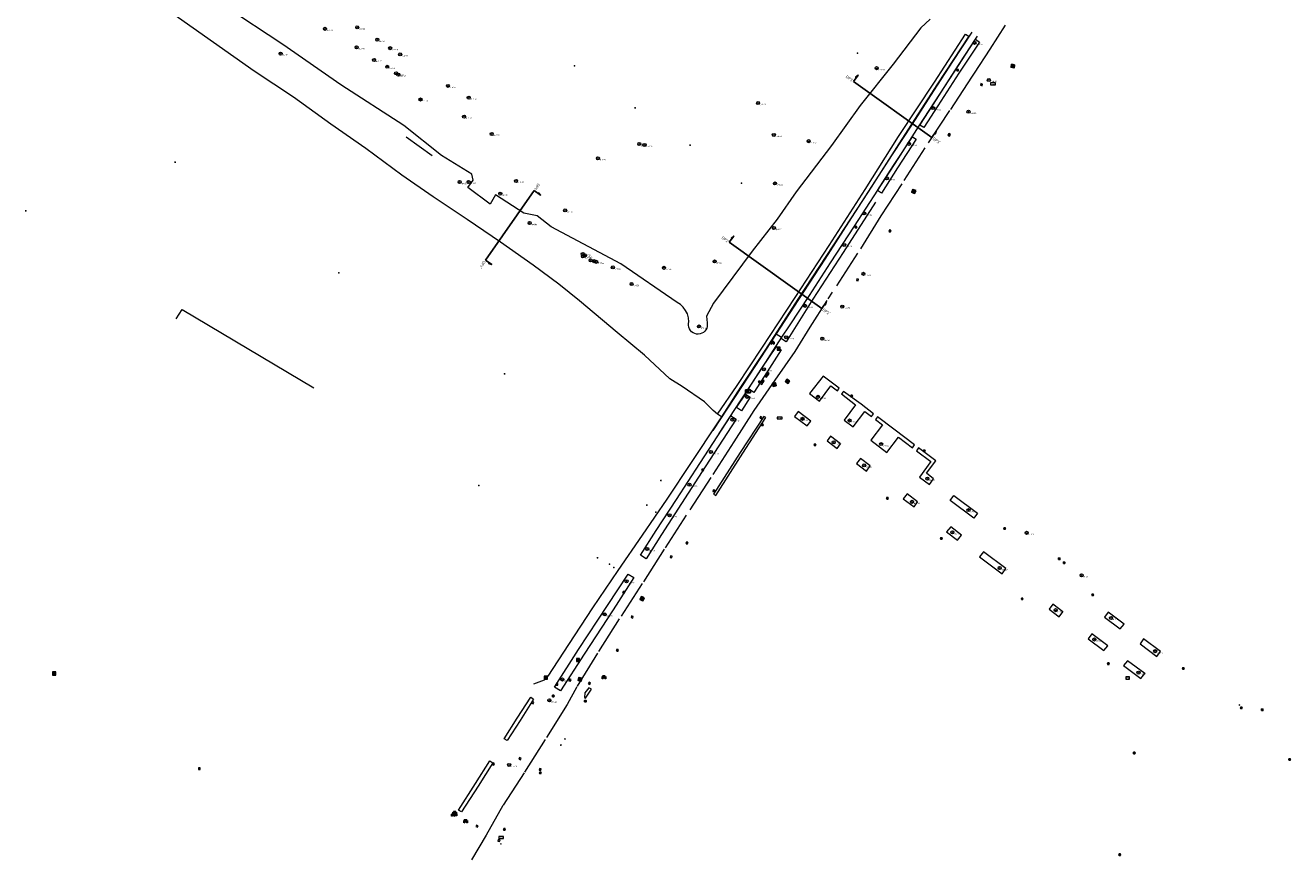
# Model space of a CAD drawing. Header units: metres. Extents: x 201324 to 204859, y 395661 to 398070.
# Tile 20 of 30: x 203459 to 203786, y 395825 to 396041. Entities that reach past the tile are written whole.
import ezdxf
from ezdxf.enums import TextEntityAlignment as Align

# ---------------------------------------------------------------- set-up
doc = ezdxf.new("R2010")
doc.units = ezdxf.units.M
doc.linetypes.add('AM-AS', pattern=[16, 10, -2, 2, -2])
doc.layers.add('B-ME-AL-PROFIELLOCATIE-S', color=7, linetype='Continuous')
for name, color, linetype, lineweight in [('B-ME-AM-AS_WEG-G', 10, 'AM-AS', 18), ('B-ME-GR-BOMENRIJ-G', 80, 'Continuous', 13), ('B-ME-GR-BOOM-S', 90, 'Continuous', 25), ('B-ME-GW-TALUD_KRUIN-G', 90, 'Continuous', 18), ('B-ME-GW-WATERGANG_SLOOT-G', 90, 'Continuous', 18), ('B-ME-IE-MEUBILAIR_WEGMEUBILAIR_LICHTMAST-S', 7, 'Continuous', 25), ('B-ME-IE-MEUBILAIR_WEGMEUBILAIR_PAAL-S', 7, 'Continuous', 25), ('B-ME-IE-MEUBILAIR_WEGMEUBILAIR_VERKEERSBORD-S', 7, 'Continuous', 25), ('B-ME-IE-TERREINAFSCHEIDING_KUNSTMATIG_HEKWERK-G', 20, 'IE-TERREINAFSCHEIDING-KUNSTMATIG', 18), ('B-ME-IE-TERREINAFSCHEIDING_NATUURLIJK_HAAG-G', 60, 'IE-TERREINAFSCHEIDING-NATUURLIJK-HAAG', 18), ('B-ME-KL-DATA-S', 90, 'Continuous', 25), ('B-ME-KL-ET_LS_SR_KAST-S', 190, 'Continuous', 25), ('B-ME-KL-WATER_KABELBED-S', 170, 'Continuous', 25), ('B-ME-OG-HOOGTEPUNT-S', 7, 'Continuous', 25), ('B-ME-RI-GWA_RIOOLPUT_INSPECTIEPUT-S', 30, 'Continuous', 25), ('B-ME-RI-HWA_HULPSTUK-S', 150, 'Continuous', 25), ('B-ME-RI-HWA_KOLK-S', 150, 'Continuous', 25), ('B-ME-VH-KANTVERHARDING-G', 60, 'Continuous', 18)]:
    doc.layers.add(name, color=color, linetype=linetype, lineweight=lineweight)
doc.styles.add('NLCS-ISO', font='txt', dxfattribs={"height": 1.8})
doc.styles.add('NLCS-ISO-ANNOTATIVE-T18', font='txt', dxfattribs={"height": 1.8})
doc.linetypes.add('IE-TERREINAFSCHEIDING-KUNSTMATIG', pattern='A,4,[82,NLCS.SHX,S=0.75,R=90,X=0,Y=0],4,-2', length=10)
doc.linetypes.add('IE-TERREINAFSCHEIDING-NATUURLIJK-HAAG', pattern='A,7,-1.5,[67,NLCS.SHX,S=0.75,R=45,X=0,Y=0],-1.5', length=10)

# ---------------------------------------------------------------- blocks, each defined once
blk = doc.blocks.new('SOG-HOOGTEPUNT-SO')
for p, q in [((-0.5, 0), (0.5, 0)), ((0, 0.5), (0, -0.5))]:
    blk.add_line(p, q)
blk = doc.blocks.new('SIE-WEG_VERKEERSBORD_INFORMATIE-SO')
at = {"linetype": 'ByBlock', "lineweight": 18}
h = blk.add_hatch(color=0, dxfattribs=at)
h.dxf.hatch_style = 1
h.paths.add_polyline_path([(0.3, 0.5), (-0.8, 0.5), (-0.8, 0.2), (-0.3, 0.2), (-0.3, -1.6), (0.3, -1.6)])
h = blk.add_hatch(color=0, dxfattribs=at)
h.dxf.hatch_style = 1
edge = h.paths.add_edge_path()
edge.add_arc((0, 1.2), 0.373, 0, 360)
at = {"color": 0, "linetype": 'ByBlock', "lineweight": 18}
for points in [[(-2, -2), (2, -2), (2, 2), (-2, 2)], [(0.3, 0.5), (-0.8, 0.5), (-0.8, 0.2), (-0.3, 0.2), (-0.3, -1.6), (0.3, -1.6)]]:
    blk.add_lwpolyline(points, close=True, dxfattribs=at)
blk.add_circle((0, 1.2), 0.373, dxfattribs=at)
blk = doc.blocks.new('SIE-WEG_VERKEERSBORD-SO')
at = {"color": 0, "linetype": 'ByBlock', "lineweight": 18}
blk.add_lwpolyline([(-1.125, -1.125), (1.125, -1.125), (1.125, 1.125), (-1.125, 1.125)], close=True, dxfattribs=at)
at = {"color": 0, "linetype": 'ByBlock', "lineweight": 18, "style": 'NLCS-ISO'}
blk.add_text('vb', height=1.5, dxfattribs=at).set_placement((0, 0), align=Align.MIDDLE_CENTER)
blk = doc.blocks.new('SGR-BOOM_NUMMER-SO')
at = {"linetype": 'ByBlock', "lineweight": 18}
h = blk.add_hatch(color=0, dxfattribs=at)
h.dxf.hatch_style = 1
edge = h.paths.add_edge_path()
edge.add_arc((0, 0), 0.25, 0, 360)
at = {"color": 0, "linetype": 'ByBlock', "lineweight": 18}
for radius in [2, 0.25]:
    blk.add_circle((0, 0), radius, dxfattribs=at)
at = {"color": 0, "linetype": 'ByBlock', "lineweight": -2, "style": 'NLCS-ISO-ANNOTATIVE-T18'}
for tag, p in [('SOORT', (2.5, -2.8)), ('DIAMETER', (2.5, -5.3))]:
    blk.add_attdef(tag, p, '', height=1.8, dxfattribs=at)
blk = doc.blocks.new('SRI-KOLK-SO')
at = {"color": 0, "linetype": 'ByBlock', "lineweight": 18}
blk.add_lwpolyline([(-1.125, -1.125), (1.125, -1.125), (1.125, 1.125), (-1.125, 1.125)], close=True, dxfattribs=at)
at = {"color": 0, "linetype": 'ByBlock', "lineweight": 18, "style": 'NLCS-ISO'}
blk.add_text('k', height=1.5, dxfattribs=at).set_placement((0, 0), align=Align.MIDDLE_CENTER)
blk = doc.blocks.new('B-SRI-PUT_GWA-SO')
blk.add_line((-1.4, -1.4), (1.4, 1.4))
at = {"lineweight": -3, "flags": 128}
blk.add_lwpolyline([(2, -2), (2, 2), (-2, 2), (-2, -2)], close=True, dxfattribs=at)
at = {"lineweight": -3}
blk.add_circle((0, 0), 2, dxfattribs=at)
blk = doc.blocks.new('B-SIE-WEG_LICHTMAST-SO')
at = {"color": 0, "linetype": 'ByBlock', "lineweight": -2}
for points in [[(-0.8, 0.4), (-1.5, 0.9)], [(-0.8, 0.3), (0.8, 0.3)], [(0, 0.9), (0, 1.8)], [(0.8, 0.4), (1.5, 0.9)], [(-0.8, -0.4), (-1.5, -0.9)], [(-0.8, -0.3), (0.8, -0.3)], [(0, -0.9), (0, -1.8)], [(0.8, -0.4), (1.5, -0.9)]]:
    blk.add_lwpolyline(points, dxfattribs=at)
blk.add_circle((0, 0), 0.875, dxfattribs=at)
at = {"color": 0, "linetype": 'ByBlock', "lineweight": -2, "style": 'NLCS-ISO-ANNOTATIVE-T18'}
blk.add_attdef('SYMBOOL', (2.5, -2.5), '', height=1.8, dxfattribs=at)
blk = doc.blocks.new('SKL-ET_TERREINKAST-SO')
h = blk.add_hatch(color=256)
edge = h.paths.add_edge_path()
edge.add_line((-0.1, 1.2), (-0.7, -0.4))
edge.add_line((-0.7, -0.4), (0.1, -0.1))
edge.add_line((0.1, -0.1), (-0.1, -0.7))
edge.add_line((-0.1, -0.7), (-0.3, -0.6))
edge.add_line((-0.3, -0.6), (-0.1, -1.2))
edge.add_line((-0.1, -1.2), (0.4, -0.8))
edge.add_line((0.4, -0.8), (0.2, -0.8))
edge.add_line((0.2, -0.8), (0.5, 0.4))
edge.add_line((0.5, 0.4), (-0.1, 0.1))
edge.add_line((-0.1, 0.1), (0.4, 1.1))
edge.add_arc((0.3, 1.5), 0.446, 218.3775, 285.2204, ccw=False)
for p, q in [((3.2, 1.8), (-3.2, 1.8)), ((-3.2, 1.8), (-3.2, -1.8)), ((3.2, -1.8), (3.2, 1.8)), ((-3.2, -1.8), (3.2, -1.8))]:
    blk.add_line(p, q)
at = {"flags": 128}
blk.add_lwpolyline([(-0.1, 1.2), (-0.7, -0.4), (0.1, -0.1), (-0.1, -0.7), (-0.3, -0.6), (-0.1, -1.2), (0.4, -0.8), (0.2, -0.8), (0.5, 0.4), (-0.1, 0.1), (0.4, 1.1, -0.300218)], format="xyb", close=True, dxfattribs=at)
at = {"style": 'NLCS-ISO'}
blk.add_attdef('TYPE', text='', height=1.8, dxfattribs=at).set_placement((0, 3.5), align=Align.MIDDLE_CENTER)
blk = doc.blocks.new('SRI-HULP_AFSLUITER_DRIEWEG-SO')
for p, q in [((2.3, 1.4), (-2.3, -1.4)), ((-2.3, 1.4), (2.3, -1.4)), ((2.3, -1.4), (2.3, 1.4))]:
    blk.add_line(p, q)
at = {"ltscale": 0.1}
blk.add_line((-2.3, -1.4), (-2.3, 1.4), dxfattribs=at)
at = {"ltscale": 0.1, "flags": 128}
blk.add_lwpolyline([(0, 0), (-1.4, 2.3), (1.4, 2.3)], close=True, dxfattribs=at)
blk = doc.blocks.new('SKL-WATER_BRANDKRAAN_BRANDPUT-SO')
at = {"color": 0, "linetype": 'ByBlock', "lineweight": 18}
blk.add_ellipse((0, 0), major_axis=(2.5, 0), ratio=0.54, dxfattribs=at)
at = {"color": 0, "linetype": 'ByBlock', "lineweight": 18, "style": 'NLCS-ISO'}
blk.add_text('bk', height=1.5, dxfattribs=at).set_placement((0.2, 0), align=Align.MIDDLE_CENTER)
blk = doc.blocks.new('SIE-WEG_VERKEERSBORD_STRAATNAAM-SO')
at = {"color": 0, "linetype": 'ByBlock', "lineweight": 18}
blk.add_lwpolyline([(-3.2, -1.2), (3.2, -1.2), (3.2, 1.2), (-3.2, 1.2)], close=True, dxfattribs=at)
at = {"color": 0, "linetype": 'ByBlock', "lineweight": 18, "style": 'NLCS-ISO'}
blk.add_text('straat', height=1.5, dxfattribs=at).set_placement((0, 0.2), align=Align.MIDDLE_CENTER)
blk = doc.blocks.new('SIE-WEG_PAAL_HOUT')
for p, q in [((-0.1875, 0.1875), (0.1875, -0.1875)), ((0.1875, 0.1875), (-0.1875, -0.1875))]:
    blk.add_line(p, q)
at = {"flags": 128}
blk.add_lwpolyline([(-0.1875, -0.1875), (0.1875, -0.1875), (0.1875, 0.1875), (-0.1875, 0.1875)], close=True, dxfattribs=at)
blk = doc.blocks.new('SIE-WEG_PAAL_ALGEMEEN_TYPE_01-SO')
h = blk.add_hatch(color=256)
edge = h.paths.add_edge_path()
edge.add_arc((0, 0), 0.188, 0, 360)
at = {"ltscale": 0.5}
blk.add_circle((0, 0), 0.188, dxfattribs=at)
blk = doc.blocks.new('SIE-WEG_PAAL_VAST-SO')
blk.add_hatch(color=256).paths.add_polyline_path([(0.1, 0.1), (-0.1, 0.1), (-0.1, -0.1), (0.1, -0.1)])
at = {"flags": 128}
blk.add_lwpolyline([(0.1, 0.1), (-0.1, 0.1), (-0.1, -0.1), (0.1, -0.1)], close=True, dxfattribs=at)
blk.add_circle((0, 0), 0.188)
blk = doc.blocks.new('SKL-DATA_SIGNAAL_CAIKAST-SO')
at = {"color": 0, "linetype": 'ByBlock', "lineweight": 18}
for points in [[(-2, 2), (2, 2), (2, 1.68), (-2, 1.68)], [(-2, 1.52), (2, 1.52), (2, -2), (-2, -2)]]:
    blk.add_lwpolyline(points, close=True, dxfattribs=at)
at = {"color": 0, "linetype": 'ByBlock', "lineweight": 18, "style": 'NLCS-ISO'}
blk.add_text('cai', height=1.5, dxfattribs=at).set_placement((0, 0), align=Align.MIDDLE_CENTER)
blk = doc.blocks.new('SAL-PROFIEL_LOCATIE_LINKS-SO')
at = {"color": 0, "linetype": 'ByBlock', "lineweight": -2}
blk.add_lwpolyline([(0, 0), (0, 5), (-0.5, 3), (0, 3)], dxfattribs=at)
at = {"color": 0, "linetype": 'ByBlock', "lineweight": -2, "style": 'NLCS-ISO-ANNOTATIVE-T18'}
blk.add_attdef('PROFNUMMER', text='', height=1.8, dxfattribs=at).set_placement((-1, 0), align=Align.MIDDLE_RIGHT)
blk = doc.blocks.new('SAL-PROFIEL_LOCATIE_RECHTS-SO')
at = {"color": 0, "linetype": 'ByBlock', "lineweight": -2}
blk.add_lwpolyline([(0, 0), (0, 5), (0.5, 3), (0, 3)], dxfattribs=at)
at = {"color": 0, "linetype": 'ByBlock', "lineweight": -2, "style": 'NLCS-ISO-ANNOTATIVE-T18'}
blk.add_attdef('PROFNUMMER', text='', height=1.8, dxfattribs=at).set_placement((1, 0), align=Align.MIDDLE_LEFT)

msp = doc.modelspace()

# ---------------------------------------------------------------- linework, layer by layer
at = {"layer": 'B-ME-AL-PROFIELLOCATIE-S'}
for points in [[(203673.35, 396026.04), (203693.58, 396011.59)], [(203590.87, 395997.83), (203578.27, 395979.9)], [(203641.26, 395984.48), (203665.13, 395967.41)]]:
    msp.add_lwpolyline(points, dxfattribs=at)
at = {"layer": 'B-ME-AM-AS_WEG-G'}
msp.add_polyline3d([(203712.53, 396040.56, 14.69), (203708.58, 396034.37, 14.71), (203704.48, 396028.16, 14.67), (203703.82, 396027.14, 14.62), (203698.19, 396018.49, 14.67), (203691.75, 396008.85, 14.7), (203685.83, 395999.62, 14.69), (203680.45, 395991.3, 14.7), (203674.41, 395981.65, 14.72), (203666.44, 395969.44, 14.75), (203662.03, 395962.6, 14.77), (203658.86, 395957.4, 14.73), (203658.22, 395956.32, 14.86), (203653.06, 395948.89, 14.94), (203647.64, 395941.01, 14.89), (203642.47, 395932.92, 14.86), (203636.49, 395923.77, 14.91), (203630.14, 395913.98, 14.92), (203624.48, 395905.21, 14.97), (203618.74, 395896.31, 14.99), (203612.85, 395887.2, 14.99), (203607.24, 395878.35, 15.03), (203601.86, 395869.68, 15.05), (203599.35, 395865.06, 15.1), (203593.7, 395856.07, 15.1), (203588.26, 395847.48, 15.12), (203582.75, 395838.97, 15.16), (203578.48, 395831.37, 15.19), (203574.66, 395825.01, 15.24)], dxfattribs=at)
at = {"layer": 'B-ME-GR-BOMENRIJ-G'}
msp.add_polyline3d([(203557.77, 396011.77, 13.95), (203564.52, 396006.89, 14)], dxfattribs=at)
at = {"layer": 'B-ME-GW-TALUD_KRUIN-G'}
msp.add_polyline3d([(203639.21, 395939.42, 14.7), (203638.2, 395937.87, 14.71), (203631.38, 395927.57, 14.74), (203625.15, 395918.13, 14.79), (203618.77, 395908.8, 14.82), (203612.47, 395899.68, 14.82), (203605.97, 395890.06, 14.77), (203599.71, 395880.58, 14.79), (203594.39, 395872.39, 14.92), (203593.41, 395871.39, 14.87), (203590.67, 395870.36, 14.85)], dxfattribs=at)
at = {"layer": 'B-ME-GW-WATERGANG_SLOOT-G'}
for points in [[(203693.17, 396042.15, 14.65), (203690.72, 396039.9, 14.57), (203683.63, 396030.47, 14.47), (203675.1, 396019.8, 14.33), (203667.63, 396009.48, 14.39), (203658.58, 395997.53, 14.44), (203653.61, 395990.5, 14.5), (203647.16, 395982.16, 14.23), (203637.17, 395968.75, 14.2), (203635.41, 395965.38, 14.39), (203635.53, 395963.7, 14.4), (203635.59, 395963.24, 14.38), (203635.55, 395962.77, 14.36), (203635.42, 395962.32, 14.34), (203635.21, 395961.9, 14.32), (203634.93, 395961.52, 14.31), (203634.57, 395961.21, 14.29), (203634.17, 395960.98, 14.28), (203633.72, 395960.83, 14.26), (203633.26, 395960.76, 14.25), (203632.79, 395960.79, 14.25), (203632.33, 395960.9, 14.25), (203631.91, 395961.11, 14.25), (203631.53, 395961.38, 14.25), (203631.21, 395961.73, 14.26), (203630.97, 395962.13, 14.28), (203630.8, 395962.57, 14.29), (203630.73, 395963.04, 14.31), (203630.74, 395963.51, 14.32), (203630.85, 395963.97, 14.34), (203630.74, 395964.99, 14.33), (203630.45, 395965.97, 14.3), (203629.99, 395966.88, 14.24), (203629.38, 395967.7, 14.17), (203628.64, 395968.4, 14.08), (203627.78, 395968.95, 13.98), (203613.23, 395978.9, 14.13), (203595.22, 395988.45, 14.26), (203591.66, 395991.29, 14.63), (203588.16, 395992.03, 14.61), (203580.84, 395996.76, 14.89), (203579.5, 395994.38, 14.83), (203573.7, 395998.66, 14.72), (203575.12, 396000.55, 14.7), (203574.78, 396002.09, 14.64), (203566.91, 396006.87, 14.31), (203557.15, 396014.69, 14.28), (203540.94, 396025.16, 14.09), (203525.95, 396035.62, 14.08), (203511, 396045.36, 13.99)], [(203638.19, 395940.05, 14.4), (203637.14, 395941.08, 13.8), (203634.87, 395943.29, 13.14), (203629.06, 395947.28, 13.03), (203625.92, 395949.21, 12.99), (203619.38, 395955.31, 13.2), (203612.32, 395961.18, 13.33), (203602.61, 395969.36, 13.2), (203597.26, 395973.7, 13.37), (203590.61, 395978.56, 13.61), (203582.15, 395984.48, 13.72), (203573.51, 395990.34, 13.59), (203564.75, 395996.19, 13.54), (203556.69, 396001.85, 13.61), (203547.36, 396008.68, 13.53), (203538.36, 396015.02, 13.54), (203528.65, 396021.96, 13.45), (203518.52, 396028.72, 13.39), (203508.03, 396036.11, 13.38), (203497.49, 396043.48, 13.39)]]:
    msp.add_polyline3d(points, dxfattribs=at)
at = {"layer": 'B-ME-IE-TERREINAFSCHEIDING_KUNSTMATIG_HEKWERK-G'}
msp.add_polyline3d([(203498.42, 395964.68, 13.51), (203499.97, 395967.17, 13.62), (203533.95, 395946.93, 13.6)], dxfattribs=at)
at = {"layer": 'B-ME-IE-TERREINAFSCHEIDING_NATUURLIJK_HAAG-G'}
for points in [[(203703.1, 396037.72, 14.52), (203695.03, 396025.4, 14.47), (203685.83, 396011.14, 14.63), (203677.13, 395997.53, 14.62), (203668.01, 395983.6, 14.65), (203659.01, 395969.79, 14.58), (203650.45, 395956.57, 14.66), (203644.16, 395947.04, 14.66), (203639.21, 395939.42, 14.7), (203638.19, 395940.05, 14.4), (203643.31, 395947.51, 14.4), (203649.7, 395957.18, 14.47), (203658.25, 395970.22, 14.46), (203667.08, 395983.62, 14.49), (203676.35, 395998.16, 14.43), (203684.98, 396011.78, 14.24), (203694.24, 396025.89, 14.24), (203702.26, 396038.21, 14.49)], [(203705.87, 396036.22, 14.62), (203700.58, 396028.17, 14.52), (203695.15, 396019.72, 14.57), (203691.56, 396014.1, 14.6), (203690.5, 396014.78, 14.54), (203694.01, 396020.2, 14.56), (203699.54, 396028.74, 14.54), (203704.86, 396036.97, 14.58)], [(203689.54, 396011.11, 14.59), (203684.75, 396003.69, 14.65), (203680.61, 395997.19, 14.64), (203679.57, 395997.86, 14.62), (203683.67, 396004.3, 14.59), (203688.59, 396011.76, 14.58)], [(203654.67, 395956.72, 14.79), (203651.06, 395951.06, 14.72), (203647.59, 395945.7, 14.77), (203646.24, 395946.65, 14.69), (203649.69, 395951.97, 14.73), (203653.42, 395957.58, 14.7)], [(203669.68, 395946.82, 14.8), (203665.51, 395949.91, 14.83), (203661.99, 395945.42, 14.71), (203664.54, 395943.48, 14.69), (203667.48, 395947.38, 14.85), (203669.2, 395946.15, 14.84)], [(203646.65, 395944.48, 14.76), (203644.42, 395940.99, 14.73), (203643.12, 395941.79, 14.74), (203645.42, 395945.27, 14.71)], [(203670.24, 395945.33, 14.85), (203673.86, 395942.51, 14.85), (203670.93, 395938.56, 14.7), (203673.25, 395936.82, 14.73), (203676.25, 395940.81, 14.84), (203678.01, 395939.52, 14.81), (203678.51, 395940.17, 14.79), (203675.3, 395942.64, 14.79), (203670.77, 395945.98, 14.8)], [(203662.35, 395938.31, 14.74), (203659.08, 395940.77, 14.72), (203658.08, 395939.48, 14.76), (203661.39, 395937.08, 14.75)], [(203643.04, 395938.84, 14.77), (203635.06, 395926.51, 14.79), (203628.91, 395916.99, 14.86), (203623.79, 395909.05, 14.82), (203619.8, 395902.76, 14.82), (203618.3, 395903.71, 14.81), (203622.41, 395910.04, 14.84), (203627.61, 395918.03, 14.76), (203633.67, 395927.34, 14.76), (203641.67, 395939.67, 14.77)], [(203650.16, 395939.49, 14.76), (203644.1, 395930.19, 14.83), (203637.17, 395919.44, 14.86), (203637.78, 395919.06, 14.88), (203644.75, 395930.03, 14.84), (203650.7, 395939.25, 14.81)], [(203679.06, 395938.68, 14.81), (203680.83, 395937.32, 14.84), (203677.84, 395933.34, 14.74), (203681.92, 395930.22, 14.74), (203684.96, 395934.18, 14.84), (203688.63, 395931.43, 14.82), (203689.15, 395932.17, 14.83), (203683.78, 395936.22, 14.8), (203679.59, 395939.37, 14.8)], [(203670.02, 395932.45, 14.72), (203667.42, 395934.42, 14.74), (203666.53, 395933.19, 14.77), (203669.13, 395931.19, 14.74)], [(203689.65, 395930.66, 14.82), (203693.36, 395927.83, 14.89), (203690.42, 395923.85, 14.72), (203692.95, 395921.92, 14.73), (203694.05, 395923.42, 14.78), (203692.22, 395924.83, 14.79), (203694.61, 395928.04, 14.85), (203690.17, 395931.37, 14.84)], [(203677.65, 395926.71, 14.73), (203675.12, 395928.63, 14.73), (203674.13, 395927.35, 14.78), (203676.72, 395925.39, 14.74)], [(203689.89, 395917.46, 14.74), (203687.19, 395919.48, 14.8), (203686.22, 395918.23, 14.81), (203688.98, 395916.15, 14.78)], [(203699.29, 395919.11, 14.87), (203705.35, 395914.55, 14.87), (203704.45, 395913.24, 14.8), (203698.32, 395917.83, 14.78)], [(203701.21, 395908.86, 14.83), (203698.46, 395911, 14.78), (203697.41, 395909.72, 14.83), (203700.24, 395907.52, 14.84)], [(203712.69, 395900.2, 14.83), (203706.93, 395904.56, 14.83), (203705.93, 395903.26, 14.87), (203711.72, 395898.89, 14.88)], [(203616.6, 395897.86, 14.87), (203611.25, 395889.58, 14.91), (203603.8, 395878.1, 14.89), (203597.68, 395868.66, 14.96), (203596.15, 395869.6, 14.85), (203602.35, 395879.3, 14.83), (203609.84, 395890.65, 14.81), (203615.12, 395898.73, 14.88)], [(203727.43, 395889.02, 14.93), (203724.85, 395890.98, 14.88), (203723.89, 395889.7, 14.93), (203726.46, 395887.74, 14.97)], [(203738.21, 395887.69, 14.94), (203742.23, 395884.6, 14.99), (203743.27, 395885.88, 15.06), (203739.13, 395888.97, 15)], [(203739.01, 395880.28, 15.02), (203734.89, 395883.37, 14.98), (203733.94, 395882.06, 15.05), (203738.04, 395879.02, 15.03)], [(203747.36, 395880.76, 15.04), (203751.73, 395877.47, 15.07), (203752.64, 395878.77, 15.15), (203748.28, 395882.02, 15.14)], [(203748.58, 395873.06, 15.08), (203744.15, 395876.4, 15.06), (203743.13, 395875.16, 15.1), (203747.61, 395871.78, 15.06)], [(203604.98, 395869.44, 14.95), (203603.97, 395868.09, 14.97), (203603.83, 395866.91, 14.98), (203604.15, 395866.69, 15), (203605.63, 395869.03, 15)], [(203583.1, 395856.26, 14.95), (203586.49, 395861.53, 14.92), (203589.96, 395866.95, 14.83), (203590.71, 395866.44, 14.86), (203587.2, 395861, 14.94), (203583.85, 395855.77, 14.96)], [(203571.31, 395837.84, 15.01), (203575.69, 395844.72, 14.99), (203579.39, 395850.52, 14.92), (203580.17, 395850.02, 14.92), (203576.36, 395844.04, 14.97), (203572.06, 395837.34, 15.04)]]:
    msp.add_polyline3d(points, close=True, dxfattribs=at)
msp.add_polyline3d([(203679.07, 395994.82, 14.62), (203670.71, 395981.89, 14.67), (203662.81, 395969.76, 14.65), (203655.92, 395958.79, 14.7), (203654.73, 395959.51, 14.69)], dxfattribs=at)
at = {"layer": 'B-ME-VH-KANTVERHARDING-G'}
for points in [[(203703.94, 396038.78, 14.4), (203698.93, 396031.16, 14.46), (203694.03, 396023.62, 14.48), (203688.48, 396015.02, 14.51), (203683.37, 396007.14, 14.53), (203678.04, 395998.89, 14.58), (203672.07, 395989.67, 14.57), (203665.92, 395980.16, 14.71), (203660.44, 395971.73, 14.65), (203655.4, 395964.03, 14.59), (203653.33, 395960.86, 14.56), (203654.79, 395959.94, 14.68)], [(203705.3, 396037.76, 14.5), (203700.37, 396030.15, 14.48), (203695.54, 396022.72, 14.51), (203690.25, 396014.55, 14.53), (203684.76, 396006.08, 14.57), (203679.51, 395997.98, 14.61), (203673.48, 395988.66, 14.61), (203667.34, 395979.18, 14.61), (203661.9, 395970.78, 14.61), (203656.77, 395962.91, 14.68), (203654.79, 395959.94, 14.68)], [(203653.33, 395960.86, 14.56), (203647.83, 395952.4, 14.61), (203642.61, 395944.42, 14.66), (203637.02, 395935.84, 14.7)], [(203654.79, 395959.94, 14.68), (203649.08, 395951.15, 14.67), (203644.11, 395943.56, 14.68), (203638.57, 395935.06, 14.72)]]:
    msp.add_polyline3d(points, dxfattribs=at)

# ---------------------------------------------------------------- block references
at = {"layer": 'B-ME-AL-PROFIELLOCATIE-S', "xscale": 0.4, "yscale": 0.4, "zscale": 0.4}
for name, p, rotation, values in [('SAL-PROFIEL_LOCATIE_LINKS-SO', (203673.35, 396026.04), 324.4660744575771, {'PROFNUMMER': 'DP3'}), ('SAL-PROFIEL_LOCATIE_RECHTS-SO', (203693.58, 396011.59), 324.4660744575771, {'PROFNUMMER': "DP3'"}), ('SAL-PROFIEL_LOCATIE_LINKS-SO', (203590.87, 395997.83), 234.898113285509, {'PROFNUMMER': 'DP1'}), ('SAL-PROFIEL_LOCATIE_LINKS-SO', (203641.26, 395984.48), 324.4364470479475, {'PROFNUMMER': 'DP2'}), ('SAL-PROFIEL_LOCATIE_RECHTS-SO', (203578.27, 395979.9), 234.898113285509, {'PROFNUMMER': "DP1'"}), ('SAL-PROFIEL_LOCATIE_RECHTS-SO', (203665.13, 395967.41), 324.4364470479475, {'PROFNUMMER': "DP2'"})]:
    msp.add_blockref(name, p, dxfattribs=dict(at, rotation=rotation)).add_auto_attribs(values)
at = {"layer": 'B-ME-GR-BOOM-S', "xscale": 0.2, "yscale": 0.2, "zscale": 0.2}
for p, values in [((203536.84, 396039.63, 14.21), {'SOORT': 'd=0.40'}), ((203545.15, 396040, 14.3), {'SOORT': 'd=0.50'}), ((203544.99, 396034.86, 14.41), {'SOORT': 'd=0.50'}), ((203550.33, 396036.81, 14.51), {'SOORT': 'd=0.40'}), ((203553.67, 396034.64, 14.53), {'SOORT': 'd=0.40'}), ((203704.62, 396036, 14.67), {'SOORT': 'd=0.50'}), ((203525.37, 396033.22, 13.84), {'SOORT': 'd=1.50'}), ((203549.5, 396031.59, 14.4), {'SOORT': 'd=0.25'}), ((203556.24, 396033.04, 14.45), {'SOORT': 'd=0.30'}), ((203552.9, 396029.83, 14.49), {'SOORT': 'd=0.40'}), ((203555.18, 396028.11, 14.5), {'SOORT': 'd=0.25'}), ((203555.78, 396027.8, 14.53), {'SOORT': 'd=0.40'}), ((203679.31, 396029.46, 14.86), {'SOORT': 'd=0.50'}), ((203568.57, 396024.89, 14.7), {'SOORT': 'd=0.50'}), ((203708.31, 396026.41, 14.71), {'SOORT': 'd=0.60'}), ((203561.49, 396021.37, 14.76), {'SOORT': 'd=1.20'}), ((203573.95, 396021.87, 14.81), {'SOORT': 'd=0.50'}), ((203648.71, 396020.47, 15.01), {'SOORT': 'd=0.60'}), ((203693.92, 396019.15, 14.7), {'SOORT': 'd=0.30'}), ((203703.05, 396018.22, 14.64), {'SOORT': 'd=0.50'}), ((203572.74, 396016.96, 14.73), {'SOORT': 'd=0.40'}), ((203579.88, 396012.47, 15.06), {'SOORT': 'd=0.50'}), ((203652.78, 396012.21, 14.68), {'SOORT': 'd=0.40'}), ((203618.02, 396009.86, 14.78), {'SOORT': 'd=0.60'}), ((203619.35, 396009.64, 14.9), {'SOORT': 'd=0.60'}), ((203661.79, 396010.6, 14.79), {'SOORT': 'd=0.60'}), ((203687.67, 396009.93, 14.73), {'SOORT': 'd=0.50'}), ((203607.33, 396006.2, 15.05), {'SOORT': 'd=1.00'}), ((203571.6, 396000.05, 13.47), {'SOORT': 'd=0.50'}), ((203573.92, 396000.08, 13.82), {'SOORT': 'd=1.10'}), ((203586.19, 396000.34, 15.37), {'SOORT': 'd=0.90'}), ((203653.05, 395999.69, 14.76), {'SOORT': 'd=0.60'}), ((203681.98, 396001.03, 14.77), {'SOORT': 'd=0.50'}), ((203582.11, 395997.05, 15.05), {'SOORT': 'd=0.80'}), ((203598.86, 395992.73, 15.14), {'SOORT': 'd=1.10'}), ((203676.14, 395991.94, 14.83), {'SOORT': 'd=0.50'}), ((203589.68, 395989.46, 14.01), {'SOORT': 'd=1.00'}), ((203652.8, 395988.18, 14.7), {'SOORT': 'd=1.40'}), ((203670.93, 395983.79, 14.77), {'SOORT': 'd=0.60'}), ((203603.39, 395981.48, 13.43), {'SOORT': 'd=0.30'}), ((203603.47, 395980.87, 12.98), {'SOORT': 'd=0.30'}), ((203603.94, 395981.11, 13.24), {'SOORT': 'd=0.20'}), ((203605.45, 395979.84, 13.25), {'SOORT': 'd=0.40'}), ((203606.37, 395979.61, 13.66), {'SOORT': 'd=1.10'}), ((203606.89, 395979.44, 13.78), {'SOORT': 'd=0.60'}), ((203637.47, 395979.54, 14.56), {'SOORT': 'd=1.30'}), ((203611.17, 395978, 13.69), {'SOORT': 'd=0.40'}), ((203624.42, 395977.9, 14.03), {'SOORT': 'd=1.30'}), ((203675.92, 395976.34, 14.81), {'SOORT': 'd=0.60'}), ((203616.02, 395973.71, 13.46), {'SOORT': 'd=1.30'}), ((203660.85, 395968.08, 14.69), {'SOORT': 'd=0.60'}), ((203670.44, 395967.87, 14.79), {'SOORT': 'd=0.50'}), ((203633.42, 395962.75, 14.66), {'SOORT': 'd=2.70'}), ((203655.96, 395959.96, 14.81), {'SOORT': 'd=0.60'}), ((203665.29, 395959.58, 14.94), {'SOORT': 'd=0.60'}), ((203650.2, 395951.68, 14.83), {'SOORT': 'd=0.60'}), ((203645.83, 395944.57, 14.77), {'SOORT': 'd=0.60'}), ((203664.17, 395944.58, 14.77), {'SOORT': 'd=0.20'}), ((203642.05, 395938.67, 14.84), {'SOORT': 'd=0.80'}), ((203660.17, 395938.89, 14.76), {'SOORT': 'd=0.20'}), ((203672.33, 395938.46, 14.8), {'SOORT': 'd=0.20'}), ((203668.25, 395932.82, 14.8), {'SOORT': 'd=0.20'}), ((203636.53, 395930.3, 14.83), {'SOORT': 'd=0.70'}), ((203680.49, 395932.36, 14.78), {'SOORT': 'd=0.20'}), ((203676.1, 395926.86, 14.88), {'SOORT': 'd=0.20'}), ((203692.43, 395923.43, 14.88), {'SOORT': 'd=0.15'}), ((203630.99, 395921.88, 14.92), {'SOORT': 'd=0.70'}), ((203688.46, 395917.44, 14.87), {'SOORT': 'd=0.20'}), ((203625.81, 395913.97, 14.83), {'SOORT': 'd=0.70'}), ((203703.06, 395915.31, 14.9), {'SOORT': 'd=0.15'}), ((203698.9, 395909.57, 14.89), {'SOORT': 'd=0.20'}), ((203718.06, 395909.43, 14.91), {'SOORT': 'd=0.15'}), ((203620.08, 395905.24, 14.92), {'SOORT': 'd=0.70'}), ((203711.1, 395900.34, 14.92), {'SOORT': 'd=0.20'}), ((203614.71, 395896.91, 14.86), {'SOORT': 'd=0.70'}), ((203732.29, 395898.48, 15.07), {'SOORT': 'd=0.15'}), ((203609.09, 395888.36, 14.87), {'SOORT': 'd=0.70'}), ((203725.55, 395889.45, 15.07), {'SOORT': 'd=0.20'}), ((203739.87, 395887.46, 15.09), {'SOORT': 'd=0.15'}), ((203735.57, 395881.89, 15.07), {'SOORT': 'd=0.15'}), ((203751.27, 395878.88, 15.16), {'SOORT': 'd=0.20'}), ((203598.14, 395871.54, 15), {'SOORT': 'd=0.70'}), ((203746.96, 395873.33, 15.15), {'SOORT': 'd=0.15'}), ((203594.78, 395866.15, 14.93), {'SOORT': 'd=0.25'}), ((203584.4, 395849.49, 14.98), {'SOORT': 'd=0.30'})]:
    msp.add_blockref('SGR-BOOM_NUMMER-SO', p, dxfattribs=at).add_auto_attribs(values)
at = {"layer": 'B-ME-IE-MEUBILAIR_WEGMEUBILAIR_LICHTMAST-S', "xscale": 0.2, "yscale": 0.2, "zscale": 0.2}
for p in [(203700.24, 396028.95, 14.55), (203673.96, 395988.38, 14.67), (203649.03, 395948.42, 14.72), (203672.84, 395944.79, 14.8), (203649.81, 395937.33, 14.86), (203663.39, 395932.18, 14.92), (203691.62, 395930.63, 14.89), (203634.39, 395925.68, 14.81), (203682.13, 395918.36, 14.91), (203712.37, 395910.53, 14.92), (203630.3, 395906.82, 14.93), (203696.04, 395907.98, 14.93), (203613.99, 395894.06, 14.9), (203716.92, 395892.39, 14.99), (203735.14, 395893.41, 15.08), (203612.38, 395879.1, 15.02), (203739.18, 395875.63, 15.16), (203758.53, 395874.42, 15.22), (203595.77, 395867.29, 14.96), (203773.53, 395864.22, 15.12), (203745.88, 395852.56, 15.02), (203785.98, 395850.91, 15.1), (203592.42, 395847.43, 15.07), (203583.17, 395832.84, 15.17), (203742.11, 395826.31, 14.82)]:
    msp.add_blockref('B-SIE-WEG_LICHTMAST-SO', p, dxfattribs=at)
at = {"layer": 'B-ME-IE-MEUBILAIR_WEGMEUBILAIR_PAAL-S'}
for p in [(203726.48, 395902.73, 15.05), (203727.75, 395901.71, 15.05), (203604.08, 395865.96, 15.04), (203778.92, 395863.71, 15.13)]:
    msp.add_blockref('SIE-WEG_PAAL_HOUT', p, dxfattribs=at)
at = {"layer": 'B-ME-IE-MEUBILAIR_WEGMEUBILAIR_PAAL-S', "xscale": 0.2, "yscale": 0.2, "zscale": 0.2}
for name, p in [('SIE-WEG_PAAL_ALGEMEEN_TYPE_01-SO', (203773.01, 395864.95, 15.12)), ('SIE-WEG_PAAL_ALGEMEEN_TYPE_01-SO', (203598.83, 395856.2, 15.07)), ('SIE-WEG_PAAL_ALGEMEEN_TYPE_01-SO', (203597.77, 395854.61, 15.08)), ('SIE-WEG_PAAL_VAST-SO', (203582.28, 395829.09, 15.18))]:
    msp.add_blockref(name, p, dxfattribs=at)
at = {"layer": 'B-ME-IE-MEUBILAIR_WEGMEUBILAIR_VERKEERSBORD-S', "xscale": 0.2, "yscale": 0.2, "zscale": 0.2}
for name, p in [('SIE-WEG_VERKEERSBORD_STRAATNAAM-SO', (203709.36, 396025.4, 14.7)), ('SIE-WEG_VERKEERSBORD_INFORMATIE-SO', (203653.99, 395957.03, 14.77)), ('SIE-WEG_VERKEERSBORD_STRAATNAAM-SO', (203654.24, 395939.1, 14.86)), ('SIE-WEG_VERKEERSBORD_INFORMATIE-SO', (203602.17, 395876.56, 14.9)), ('SIE-WEG_VERKEERSBORD_INFORMATIE-SO', (203466.86, 395873.11, 14.51)), ('SIE-WEG_VERKEERSBORD_INFORMATIE-SO', (203593.87, 395872.05, 14.91)), ('SIE-WEG_VERKEERSBORD-SO', (203596.79, 395870.28, 14.89)), ('SIE-WEG_VERKEERSBORD-SO', (203504.37, 395848.52, 14.81)), ('SIE-WEG_VERKEERSBORD_STRAATNAAM-SO', (203582.33, 395830.76, 15.16))]:
    msp.add_blockref(name, p, dxfattribs=at)
at = {"layer": 'B-ME-KL-DATA-S', "xscale": 0.2, "yscale": 0.2, "zscale": 0.2}
msp.add_blockref('SKL-DATA_SIGNAAL_CAIKAST-SO', (203744.16, 395871.91, 15.2), dxfattribs=at)
at = {"layer": 'B-ME-KL-ET_LS_SR_KAST-S', "xscale": 0.2, "yscale": 0.2, "zscale": 0.2}
msp.add_blockref('SKL-ET_TERREINKAST-SO', (203646.13, 395946, 14.7), dxfattribs=at)
at = {"layer": 'B-ME-KL-WATER_KABELBED-S', "xscale": 0.2, "yscale": 0.2, "zscale": 0.2}
msp.add_blockref('SKL-WATER_BRANDKRAAN_BRANDPUT-SO', (203652.23, 395958.59, 14.67), dxfattribs=at)
at = {"layer": 'B-ME-OG-HOOGTEPUNT-S', "xscale": 0.2, "yscale": 0.2, "zscale": 0.2}
for p in [(203674.38, 396033.35, 14.64), (203601.27, 396030.06, 14.78), (203616.92, 396019.19, 14.6), (203631.12, 396009.55, 14.78), (203498.08, 396005.15, 13.37), (203644.44, 395999.77, 14.6), (203459.51, 395992.62, 13.41), (203540.41, 395976.6, 13.51), (203583.23, 395950.52, 13.93), (203576.56, 395921.69, 13.73), (203623.62, 395922.97, 13.48), (203619.99, 395916.62, 13.77), (203622.31, 395914.79, 14.74), (203607.21, 395903.01, 13.81), (203610.34, 395901.33, 14.29), (203611.45, 395900.49, 14.76)]:
    msp.add_blockref('SOG-HOOGTEPUNT-SO', p, dxfattribs=at)
at = {"layer": 'B-ME-RI-GWA_RIOOLPUT_INSPECTIEPUT-S', "xscale": 0.2, "yscale": 0.2, "zscale": 0.2}
for p, rotation in [((203714.51, 396030.02, 14.72), 79.28180574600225), ((203688.91, 395997.62, 14.57), 66.91247458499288), ((203652.87, 395947.73, 14.95), 13.95747019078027), ((203656.3, 395948.58, 14.91), 58.92161385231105), ((203618.76, 395892.43, 14.91), 67.06789956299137), ((203602.71, 395871.58, 15), 74.71133576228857)]:
    msp.add_blockref('B-SRI-PUT_GWA-SO', p, dxfattribs=dict(at, rotation=rotation))
at = {"layer": 'B-ME-RI-HWA_HULPSTUK-S', "xscale": 0.2, "yscale": 0.2, "zscale": 0.2}
for p in [(203652.42, 395958.42, 14.62), (203608.87, 395872.01, 15.01), (203569.98, 395836.49, 15.03), (203570.32, 395836.98, 15), (203570.43, 395836.58, 15.02), (203573.14, 395834.85, 15.04)]:
    msp.add_blockref('SRI-HULP_AFSLUITER_DRIEWEG-SO', p, dxfattribs=at)
at = {"layer": 'B-ME-RI-HWA_KOLK-S', "xscale": 0.2, "yscale": 0.2, "zscale": 0.2}
for p, rotation in [((203706.42, 396025.19, 14.54), 74.08558037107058), ((203698.06, 396012.24, 14.5), 59.09063473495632), ((203682.76, 395987.44, 14.54), 53.92562862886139), ((203674.4, 395974.8, 14.58), 76.81075146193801), ((203650.85, 395949.93, 14.76), 56.79217013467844), ((203651.23, 395950.51, 14.76), 59.38861159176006), ((203649.6, 395948.03, 14.74), 57.43368475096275), ((203649.98, 395948.62, 14.73), 56.3602360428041), ((203649.47, 395939.2, 14.75), 73.56394077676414), ((203637.25, 395920.3, 14.82), 74.66452261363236), ((203626.26, 395903.26, 14.85), 75.76051534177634), ((203616.19, 395887.68, 14.88), 72.82409638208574), ((203600.12, 395871.41, 14.95), 76.07449427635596), ((203605.14, 395870.53, 14.93), 63.275646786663), ((203590.48, 395865.57, 14.82), 65.78236451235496), ((203580.34, 395849.76, 14.86), 64.80249282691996), ((203587.21, 395851.12, 14.96), 70.08359400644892), ((203592.4, 395848.3, 15), 71.40677594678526), ((203576.07, 395833.67, 15.02), 66.56275494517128), ((203581.76, 395829.95, 15.12), 75.77795814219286)]:
    msp.add_blockref('SRI-KOLK-SO', p, dxfattribs=dict(at, rotation=rotation))

doc.saveas('drawing.dxf')
